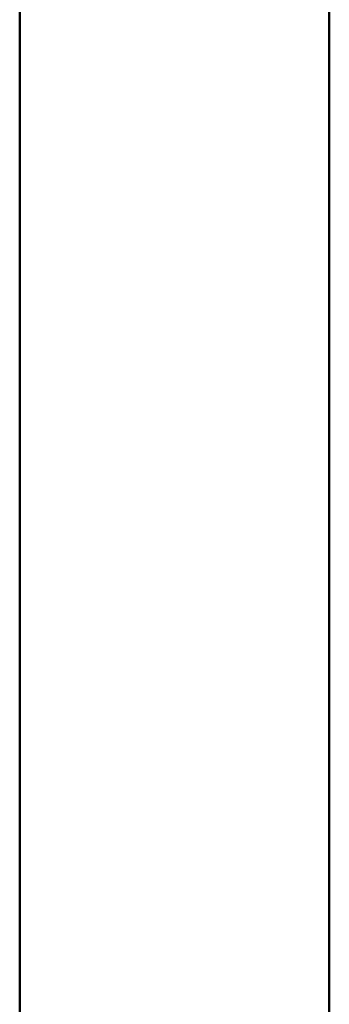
# Model space of a CAD drawing. Header units: millimetres. Extents: x -121 to 87583, y 4737 to 43333.
# Tile 58 of 61: x 50036 to 50236, y 36392 to 37029. Entities that reach past the tile are written whole.
import ezdxf

# ---------------------------------------------------------------- set-up
doc = ezdxf.new("R2010")
doc.units = ezdxf.units.MM
doc.layers.add('A-WALL-____-MCUT', color=113, linetype='Continuous', lineweight=50)
doc.layers.add('A-WALL-____-OTLN', color=113, linetype='Continuous', lineweight=20)

# ---------------------------------------------------------------- blocks, each defined once
blk = doc.blocks.new('Прямая форма - 83 new-608943-В_Этаж 01_Водопровод')
at = {"layer": 'A-WALL-____-MCUT', "color": 253}
for p, q in [((6700, 0), (5300, 0)), ((5300, -200), (6700, -200))]:
    blk.add_line(p, q, dxfattribs=at)
blk = doc.blocks.new('Прямая форма - SW - 006-608944-В_Этаж 01_Водопровод')
blk.add_blockref('Прямая форма - 83 new-608943-В_Этаж 01_Водопровод', (0, 0))
blk = doc.blocks.new('83 new_ifc_RVT-1-В_Этаж 01_Водопровод')
at = {"layer": 'A-WALL-____-OTLN', "color": 9, "lineweight": 20, "rotation": 270}
blk.add_blockref('Прямая форма - SW - 006-608944-В_Этаж 01_Водопровод', (30210.28, 42475.83), dxfattribs=at)

msp = doc.modelspace()

# ---------------------------------------------------------------- block references
at = {"lineweight": 9}
msp.add_blockref('83 new_ifc_RVT-1-В_Этаж 01_Водопровод', (20026.13, 0), dxfattribs=at)

doc.saveas('drawing.dxf')
